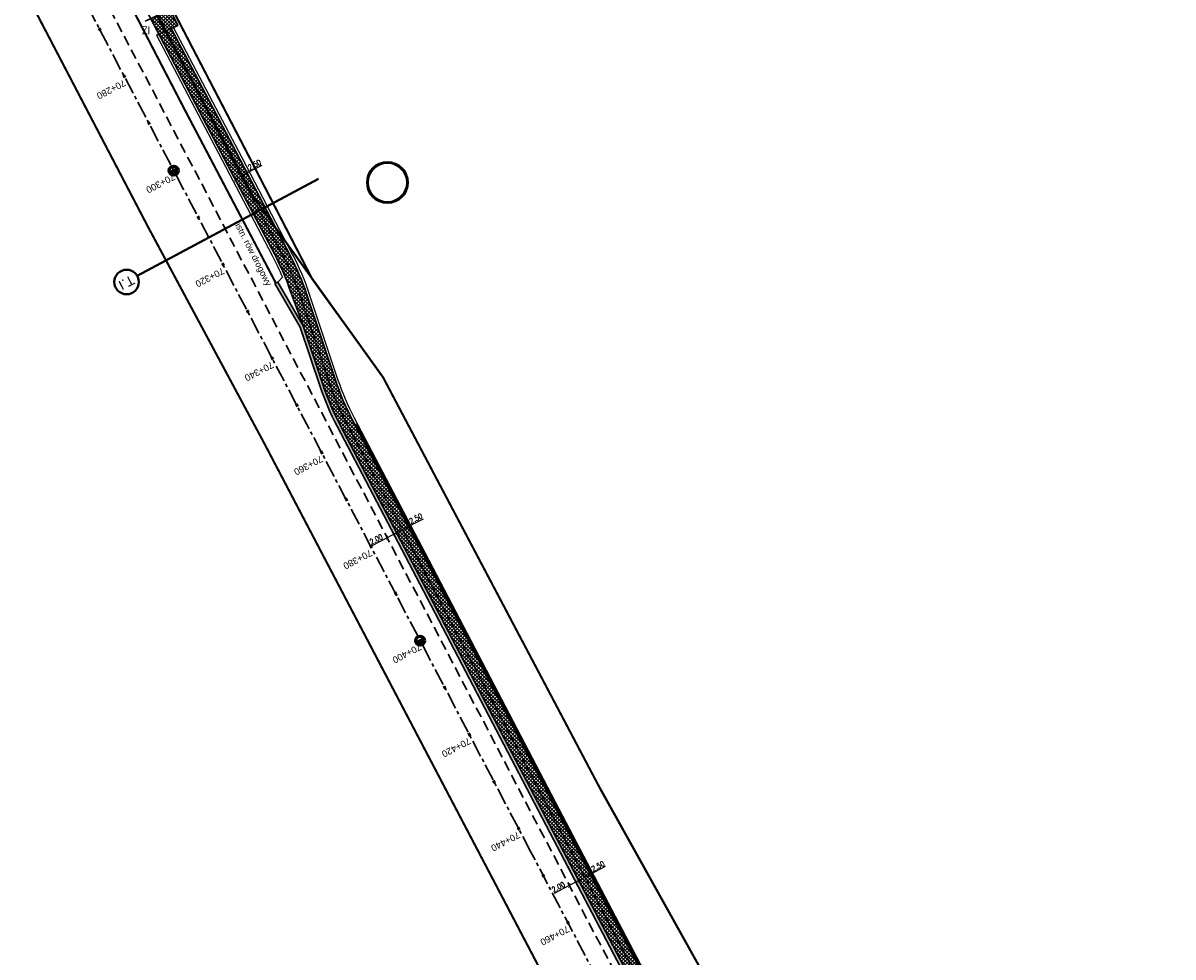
# Model space of a CAD drawing. Extents: x 7529638 to 7533737, y 5721204 to 5727900.
# Tile 7 of 24: x 7531458 to 7531675, y 5724270 to 5724446. Entities that reach past the tile are written whole.
import ezdxf
from ezdxf.enums import TextEntityAlignment as Align

# ---------------------------------------------------------------- set-up
doc = ezdxf.new("R2010")
doc.units = 0
doc.header["$PDMODE"] = 1
doc.header["$PDSIZE"] = 0.3
for name, pattern in [('817-dzialki-09-05-04$0$HIDDEN', [0.375, 0.25, -0.125]), ('ACAD_ISO05W100', [33, 24, -3, 0, -3, 0, -3]), ('CENTER', [50.8, 31.75, -6.35, 6.35, -6.35]), ('HIDDEN', [9.525, 6.35, -3.175])]:
    doc.linetypes.add(name, pattern=pattern)
for name, color, linetype in [('C-DROGI-SYTUACJA-ETYKIETY', 7, 'Continuous'), ('D-hatch-zjazdy-BA', 244, 'Continuous'), ('D-pobocza', 60, 'Continuous'), ('D-rowy', 160, 'Continuous'), ('D-wymiary', 1, 'Continuous')]:
    doc.layers.add(name, color=color, linetype=linetype)
for name, color, linetype, lineweight, true_color in [('D-bariery', 7, 'FENCELINE2', 30, 0xff0f0f), ('D-hatch-ciag-pieszo-rowerowy', 7, 'Continuous', 13, 0xff9f80), ('D-LR-etap-III', 7, '817-dzialki-09-05-04$0$HIDDEN', 50, 0x00008f), ('D-podzialy-dzialek', 7, 'Continuous', 50, 0xff3333), ('D-typowe', 7, 'Continuous', 40, 0x0061c2), ('D-ścieki', 7, 'Continuous', 30, 0x0544ff)]:
    doc.layers.add(name, color=color, linetype=linetype, lineweight=lineweight, true_color=true_color)
for name, color, linetype, lineweight in [('D-krawędzie', 3, 'Continuous', 30), ('D-obrzeża', 2, 'Continuous', 30), ('D-opisy', 2, 'Continuous', 30), ('D-oś', 10, 'CENTER', 30), ('D-pas-drogowy', 7, 'ACAD_ISO05W100', 50), ('D-zjazdy', 202, 'Continuous', 30), ('D-zjazdy-opis', 202, 'Continuous', 30)]:
    doc.layers.add(name, color=color, linetype=linetype, lineweight=lineweight)
doc.styles.add('2mm08', font='arial.ttf', dxfattribs={"width": 0.8})
doc.styles.add('DIMTEXT', font='simplex.shx', dxfattribs={"width": 0.7})
doc.styles.get("Standard").update_dxf_attribs({"font": 'arial.ttf'})
doc.linetypes.add('FENCELINE2', pattern='A,6.35,-2.54,[132,ltypeshp.shx,S=2.54,R=0,X=-2.54,Y=0],-2.54,25.4', length=36.83)
doc.dimstyles.new('500', dxfattribs={"dimtxt": 1, "dimasz": 0.7, "dimexe": 0.2, "dimexo": 0.5, "dimgap": 0.2, "dimtad": 1, "dimrnd": 0.005, "dimzin": 0, "dimdsep": 46, "dimtxsty": 'DIMTEXT', "dimblk": 'ARCHTICK', "dimcen": 0, "dimclrd": 256, "dimclre": 256, "dimclrt": 2, "dimadec": 5, "dimazin": 0, "dimtfac": 1, "dimtofl": 0, "dimtmove": 0, "dimatfit": 3, "dimfxl": 1, "dimtolj": 1, "dimtzin": 0, "dimlwd": -1, "dimlwe": -1, "dimarcsym": 0})
pattern_1 = [(45, (0.88535, 0.46493), (-0.33675960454, 0.33675960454), []), (135, (0.88535, 0.46493), (-0.33675960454, -0.33675960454), [])]
pattern_2 = [(45, (0, 0), (-0.33675960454, 0.33675960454), []), (135, (0, 0), (-0.33675960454, -0.33675960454), [])]

# ---------------------------------------------------------------- blocks, each defined once
blk = doc.blocks.new('kilometraz')
at = {"linetype": 'ByBlock', "lineweight": -2}
blk.add_hatch(color=0, dxfattribs=at).paths.add_polyline_path([(0, -0.375, 0.414214), (0.375, 0, 0.414214), (0, 0.375)])
at = {"color": 0, "linetype": 'ByBlock', "lineweight": -2}
blk.add_line((0, 0.375), (0, -0.375), dxfattribs=at)
blk.add_circle((0, 0), 0.375, dxfattribs=at)
blk = doc.blocks.new('AeccTickLine')
at = {"color": 0, "linetype": 'ByBlock', "lineweight": -2}
blk.add_line((0, 1), (0, -1), dxfattribs=at)
blk = doc.blocks.new('_ArchTick')
at = {"color": 0, "linetype": 'ByBlock', "const_width": 0.15}
blk.add_lwpolyline([(-0.5, -0.5), (0.5, 0.5)], dxfattribs=at)
blk = doc.blocks.new('*D83')
at = {"layer": 'D-wymiary', "transparency": 16777216}
for p, q in [((7531565.4, 5724285.75), (7531568.26, 5724287.27)), ((7531562.96, 5724285.03), (7531563.1, 5724284.76)), ((7531563.19, 5724284.59), (7531565.4, 5724285.75)), ((7531565.17, 5724286.2), (7531565.31, 5724285.93))]:
    blk.add_line(p, q, dxfattribs=at)
at = {"layer": 'Defpoints', "color": 0, "transparency": 16777216}
for p in [(7531565.4, 5724285.75), (7531565.4, 5724285.75), (7531563.19, 5724284.59)]:
    blk.add_point(p, dxfattribs=at)
at = {"layer": 'D-wymiary', "transparency": 16777216, "xscale": 0.6999999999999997, "yscale": 0.6999999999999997, "zscale": 0.6999999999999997}
for p, rotation in [((7531563.19, 5724284.59), 207.8571782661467), ((7531565.4, 5724285.75), 27.85717826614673)]:
    blk.add_blockref('_ArchTick', p, dxfattribs=dict(at, rotation=rotation))
at = {"layer": 'D-wymiary', "color": 2, "transparency": 16777216, "insert": (7531566.81, 5724287.29), "char_height": 1, "attachment_point": 5, "rotation": 27.8572, "style": 'DIMTEXT'}
blk.add_mtext('\\A1;2.50', dxfattribs=at)
blk = doc.blocks.new('*D93')
at = {"layer": 'D-wymiary', "transparency": 16777216}
for p, q in [((7531562.96, 5724285.03), (7531563.1, 5724284.76)), ((7531561.42, 5724283.66), (7531558.56, 5724282.16)), ((7531561.19, 5724284.1), (7531561.33, 5724283.84)), ((7531563.19, 5724284.59), (7531561.42, 5724283.66))]:
    blk.add_line(p, q, dxfattribs=at)
at = {"layer": 'Defpoints', "color": 0, "transparency": 16777216}
for p in [(7531561.42, 5724283.66), (7531561.42, 5724283.66), (7531563.19, 5724284.59)]:
    blk.add_point(p, dxfattribs=at)
at = {"layer": 'D-wymiary', "transparency": 16777216, "xscale": 0.6999999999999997, "yscale": 0.6999999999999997, "zscale": 0.6999999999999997}
for p, rotation in [((7531563.19, 5724284.59), 27.66610807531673), ((7531561.42, 5724283.66), 207.6661080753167)]:
    blk.add_blockref('_ArchTick', p, dxfattribs=dict(at, rotation=rotation))
at = {"layer": 'D-wymiary', "color": 2, "transparency": 16777216, "insert": (7531559.35, 5724283.37), "char_height": 1, "attachment_point": 5, "rotation": 27.6661, "style": 'DIMTEXT'}
blk.add_mtext('\\A1;2.00', dxfattribs=at)
blk = doc.blocks.new('*D94')
at = {"layer": 'D-wymiary', "transparency": 16777216}
for p, q in [((7531528.87, 5724350.09), (7531527.1, 5724349.16)), ((7531527.1, 5724349.16), (7531524.23, 5724347.66)), ((7531526.87, 5724349.61), (7531527.01, 5724349.34)), ((7531529.1, 5724349.65), (7531528.96, 5724349.92))]:
    blk.add_line(p, q, dxfattribs=at)
at = {"layer": 'Defpoints', "color": 0, "transparency": 16777216}
for p in [(7531528.87, 5724350.09), (7531527.1, 5724349.16), (7531527.1, 5724349.16)]:
    blk.add_point(p, dxfattribs=at)
at = {"layer": 'D-wymiary', "transparency": 16777216, "xscale": 0.6999999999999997, "yscale": 0.6999999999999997, "zscale": 0.6999999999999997}
for p, rotation in [((7531528.87, 5724350.09), 27.6662556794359), ((7531527.1, 5724349.16), 207.6662556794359)]:
    blk.add_blockref('_ArchTick', p, dxfattribs=dict(at, rotation=rotation))
at = {"layer": 'D-wymiary', "color": 2, "transparency": 16777216, "insert": (7531525.03, 5724348.87), "char_height": 1, "attachment_point": 5, "rotation": 27.6663, "style": 'DIMTEXT'}
blk.add_mtext('\\A1;2.00', dxfattribs=at)
blk = doc.blocks.new('*D105')
at = {"layer": 'D-wymiary', "linetype": 'ByBlock', "transparency": 16777216}
for p, q in [((7531531.08, 5724351.25), (7531533.95, 5724352.75)), ((7531528.64, 5724350.54), (7531528.78, 5724350.27)), ((7531528.87, 5724350.09), (7531531.08, 5724351.25)), ((7531530.85, 5724351.7), (7531530.99, 5724351.43))]:
    blk.add_line(p, q, dxfattribs=at)
at = {"layer": 'Defpoints', "color": 0, "linetype": 'ByBlock', "transparency": 16777216}
for p in [(7531528.87, 5724350.09), (7531531.08, 5724351.25), (7531531.08, 5724351.25)]:
    blk.add_point(p, dxfattribs=at)
at = {"layer": 'D-wymiary', "linetype": 'ByBlock', "transparency": 16777216, "xscale": 0.6999999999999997, "yscale": 0.6999999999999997, "zscale": 0.6999999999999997}
for p, rotation in [((7531528.87, 5724350.09), 207.6662557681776), ((7531531.08, 5724351.25), 27.66625576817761)]:
    blk.add_blockref('_ArchTick', p, dxfattribs=dict(at, rotation=rotation))
at = {"layer": 'D-wymiary', "color": 2, "linetype": 'ByBlock', "transparency": 16777216, "insert": (7531532.5, 5724352.79), "char_height": 1, "attachment_point": 5, "rotation": 27.6663, "style": 'DIMTEXT'}
blk.add_mtext('\\A1;2.50', dxfattribs=at)
blk = doc.blocks.new('*D106')
at = {"layer": 'D-wymiary', "linetype": 'ByBlock', "transparency": 16777216}
for p, q in [((7531500.67, 5724417.88), (7531503.54, 5724419.38)), ((7531498.46, 5724416.71), (7531500.67, 5724417.88)), ((7531500.9, 5724417.43), (7531500.77, 5724417.7)), ((7531498.69, 5724416.27), (7531498.55, 5724416.54))]:
    blk.add_line(p, q, dxfattribs=at)
at = {"layer": 'Defpoints', "color": 0, "linetype": 'ByBlock', "transparency": 16777216}
for p in [(7531500.67, 5724417.88), (7531500.67, 5724417.88), (7531498.46, 5724416.71)]:
    blk.add_point(p, dxfattribs=at)
at = {"layer": 'D-wymiary', "linetype": 'ByBlock', "transparency": 16777216, "xscale": 0.6999999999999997, "yscale": 0.6999999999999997, "zscale": 0.6999999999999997}
for p, rotation in [((7531498.46, 5724416.71), 207.6662566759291), ((7531500.67, 5724417.88), 27.66625667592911)]:
    blk.add_blockref('_ArchTick', p, dxfattribs=dict(at, rotation=rotation))
at = {"layer": 'D-wymiary', "color": 2, "linetype": 'ByBlock', "transparency": 16777216, "insert": (7531502.09, 5724419.41), "char_height": 1, "attachment_point": 5, "rotation": 27.6663, "style": 'DIMTEXT'}
blk.add_mtext('\\A1;2.50', dxfattribs=at)

msp = doc.modelspace()

# ---------------------------------------------------------------- hatches: boundary and pattern name
at = {"layer": 'D-hatch-ciag-pieszo-rowerowy'}
h = msp.add_hatch(dxfattribs=at)
h.set_pattern_fill('ANSI37', color=256, scale=0.15, style=0)
h.set_pattern_definition(pattern_1)
h.paths.add_polyline_path([(7531506.465, 5724401.443), (7531508.712, 5724402.541), (7531499.308, 5724420.478), (7531486.379, 5724445.112), (7531484.103, 5724444.068), (7531497.095, 5724419.316)])
h = msp.add_hatch(dxfattribs=at)
h.set_pattern_fill('ANSI37', color=256, scale=0.15, style=0)
h.set_pattern_definition(pattern_2)
h.paths.add_polyline_path([(7531507.672, 5724401.833), (7531507.602, 5724401.967), (7531506.465, 5724401.411, -0.0269928), (7531508.586, 5724396.451), (7531511.248, 5724389.164), (7531511.283, 5724389.104), (7531511.984, 5724387.008), (7531513.2, 5724387.313), (7531510.812, 5724394.46, 0.0401385)])
h.paths.add_polyline_path([(7531508.825, 5724402.325), (7531508.725, 5724402.516), (7531507.602, 5724401.967), (7531507.672, 5724401.833, -0.0401385), (7531510.812, 5724394.46), (7531513.2, 5724387.313), (7531514.416, 5724387.618), (7531511.966, 5724394.951, 0.0401385)])
h = msp.add_hatch(dxfattribs=at)
h.set_pattern_fill('ANSI37', color=256, scale=0.15, style=0)
h.set_pattern_definition(pattern_2)
edge = h.paths.add_edge_path()
edge.add_line((7531514.416, 5724387.618), (7531511.984, 5724387.008))
edge.add_line((7531511.984, 5724387.008), (7531515.043, 5724377.85))
edge.add_arc((7531562.467, 5724393.692), 50, 198.47212, 207.66626)
edge.add_line((7531518.183, 5724370.476), (7531533.762, 5724340.761))
edge.add_line((7531533.762, 5724340.761), (7531558.998, 5724292.587))
edge.add_line((7531558.998, 5724292.587), (7531560.262, 5724290.176))
edge.add_line((7531560.262, 5724290.176), (7531563.059, 5724290.221))
edge.add_line((7531563.059, 5724290.221), (7531559.089, 5724297.795))
edge.add_line((7531559.089, 5724297.795), (7531533.853, 5724345.969))
edge.add_line((7531533.853, 5724345.969), (7531520.494, 5724371.45))
edge.add_arc((7531564.777, 5724394.666), 50, 198.47212, 207.66626, ccw=False)
edge.add_line((7531517.353, 5724378.824), (7531514.416, 5724387.618))
h = msp.add_hatch(dxfattribs=at)
h.set_pattern_fill('ANSI37', color=256, scale=0.15, style=0)
h.set_pattern_definition(pattern_2)
h.paths.add_polyline_path([(7531571.713, 5724273.715), (7531563.059, 5724290.221), (7531560.262, 5724290.176), (7531571.623, 5724268.506), (7531593.147, 5724227.477), (7531605.631, 5724203.722, 0.0424273), (7531608.368, 5724199.44), (7531612.465, 5724194.09, -0.0425462), (7531615.208, 5724189.795), (7531616.101, 5724188.095), (7531619.201, 5724189.721), (7531618.791, 5724190.502, 0.0425462), (7531616.047, 5724194.797), (7531608.229, 5724205.007, -0.0424273), (7531605.721, 5724208.932), (7531593.236, 5724232.687)])
at = {"layer": 'D-hatch-zjazdy-BA'}
h = msp.add_hatch(dxfattribs=at)
h.set_pattern_fill('ANSI37', color=256, scale=0.15, style=0)
h.set_pattern_definition(pattern_1)
h.paths.add_polyline_path([(7531484.103, 5724444.068), (7531487.632, 5724445.721), (7531486.23, 5724448.603), (7531482.589, 5724446.952)])
at = {"layer": 'D-ścieki', "linetype": 'ByBlock', "true_color": 0x00cccc}
h = msp.add_hatch(color=132, dxfattribs=at)
edge = h.paths.add_edge_path()
edge.add_line((7531615.945, 5724188.392), (7531615.413, 5724188.113))
edge.add_line((7531615.413, 5724188.113), (7531614.677, 5724189.516))
edge.add_arc((7531588.646, 5724175.851), 29.4, 27.6974, 37.44239)
edge.add_line((7531611.988, 5724193.725), (7531607.892, 5724199.075))
edge.add_arc((7531632.187, 5724217.679), 30.6, 207.7246, 217.44239, ccw=False)
edge.add_line((7531605.1, 5724203.443), (7531592.615, 5724227.198))
edge.add_line((7531592.615, 5724227.198), (7531571.091, 5724268.227))
edge.add_line((7531571.091, 5724268.227), (7531558.467, 5724292.309))
edge.add_line((7531558.467, 5724292.309), (7531533.23, 5724340.483))
edge.add_line((7531533.23, 5724340.483), (7531517.652, 5724370.198))
edge.add_arc((7531562.467, 5724393.692), 50.6, 198.47212, 207.66626, ccw=False)
edge.add_line((7531514.474, 5724377.66), (7531510.734, 5724388.855))
edge.add_line((7531510.734, 5724388.855), (7531505.952, 5724397.035))
edge.add_line((7531505.952, 5724397.035), (7531506.47, 5724397.337))
edge.add_line((7531506.47, 5724397.337), (7531511.283, 5724389.104))
edge.add_line((7531511.283, 5724389.104), (7531515.043, 5724377.85))
edge.add_arc((7531562.467, 5724393.692), 50, 198.47212, 207.66626)
edge.add_line((7531518.183, 5724370.476), (7531533.762, 5724340.761))
edge.add_line((7531533.762, 5724340.761), (7531558.998, 5724292.587))
edge.add_line((7531558.998, 5724292.587), (7531571.623, 5724268.506))
edge.add_line((7531571.623, 5724268.506), (7531593.147, 5724227.477))
edge.add_line((7531593.147, 5724227.477), (7531605.631, 5724203.722))
edge.add_arc((7531632.187, 5724217.679), 30, 207.7246, 217.44239)
edge.add_line((7531608.368, 5724199.44), (7531612.465, 5724194.09))
edge.add_arc((7531588.646, 5724175.851), 30, 27.6974, 37.44239, ccw=False)
edge.add_line((7531615.208, 5724189.795), (7531615.945, 5724188.392))

# ---------------------------------------------------------------- linework, layer by layer
at = {"layer": 'D-bariery', "ltscale": 0.05, "flags": 128}
msp.add_lwpolyline([(7531734.881, 5723966.869), (7531732.106, 5723972.149), (7531725.2, 5723985.295), (7531715.025, 5724004.662), (7531709.56, 5724015.066), (7531701.256, 5724030.849), (7531692.554, 5724047.347), (7531688.887, 5724054.205), (7531683.398, 5724064.039), (7531670.678, 5724086.839), (7531650.127, 5724125.022, -0.0448988), (7531648.207, 5724129.513), (7531644.33, 5724141.441, 0.0041232), (7531642.358, 5724146.664), (7531634.724, 5724160.674), (7531619.643, 5724189.954, 0.0119394), (7531616.246, 5724194.949), (7531608.428, 5724205.159, -0.0424273), (7531605.942, 5724209.049), (7531593.457, 5724232.804), (7531571.935, 5724273.831), (7531559.31, 5724297.911), (7531534.074, 5724346.085), (7531521.203, 5724370.635)], format="xyb", dxfattribs=at)
at = {"layer": 'D-krawędzie', "linetype": 'HIDDEN', "ltscale": 0.3, "flags": 128}
msp.add_lwpolyline([(7530572.01, 5726166.06), (7530620.381, 5726072.761), (7530641.555, 5726032.008), (7530660.961, 5725995.07), (7530689.128, 5725941.54), (7530707.336, 5725907.032), (7530725.256, 5725873.093), (7530743.97, 5725837.654), (7530770.527, 5725787.119), (7530787.864, 5725754.267), (7530809.898, 5725712.542), (7530824.739, 5725684.389), (7530840.856, 5725653.693), (7530860.675, 5725616.154), (7530865.283, 5725607.394), (7530878.05, 5725583.08), (7530918.172, 5725507.178), (7530950.163, 5725446.305), (7530993.419, 5725364.265), (7531022.766, 5725308.719), (7531053.81, 5725249.872), (7531081.166, 5725197.875), (7531103.902, 5725154.541), (7531128.123, 5725108.448), (7531149.3, 5725068.25), (7531167.38, 5725033.767), (7531197.165, 5724976.988), (7531228.151, 5724918.034), (7531253.153, 5724870.491), (7531286.796, 5724806.654), (7531306.74, 5724768.665), (7531335.094, 5724714.652), (7531357.319, 5724672.439), (7531373.645, 5724641.454), (7531392.162, 5724605.999), (7531418.48, 5724555.853), (7531439.727, 5724515.582), (7531468.399, 5724461.077), (7531491.782, 5724416.528), (7531531.99, 5724339.833), (7531557.227, 5724291.659), (7531569.852, 5724267.577), (7531591.376, 5724226.548), (7531610.004, 5724191.103), (7531616.883, 5724177.999), (7531629.985, 5724153.025), (7531641.007, 5724132.022), (7531664.906, 5724087.617), (7531677.644, 5724064.786), (7531683.112, 5724054.988), (7531686.753, 5724048.18), (7531695.448, 5724031.697), (7531703.749, 5724015.917), (7531709.214, 5724005.514), (7531719.389, 5723986.147), (7531726.295, 5723973), (7531732.741, 5723960.736), (7531735.13, 5723956.19)], dxfattribs=at)
at = {"layer": 'D-LR-etap-III', "ltscale": 10, "flags": 128}
msp.add_lwpolyline([(7531750.474, 5723895.103, 0.4, 0.4, 0), (7531750.505, 5723895.13, 0.4, 0.4, 0), (7531682.71, 5724022.92, 0.4, 0.4, 0), (7531619.177, 5724147.204, 0.4, 0.4, 0), (7531592.309, 5724198.489, 0.4, 0.4, 0), (7531553.264, 5724272.919, 0.4, 0.4, 0), (7531504.02, 5724366.79, 0.4, 0.4, 0), (7531482.09, 5724407.62, 0.4, 0.4, 0), (7531412.35, 5724541.183, 0.4, 0.4, 0), (7531388.464, 5724586.93, 0.4, 0.4, 0), (7531345.12, 5724669.94, 0.4, 0.4, 0), (7531127.66, 5725081.67, 0.4, 0.4, 0), (7531059.253, 5725211.041, 0.4, 0.4, 0), (7531008.007, 5725307.954, 0.4, 0.4, 0), (7530964.182, 5725390.836, 0.4, 0.4, 0), (7530914.557, 5725484.684, 0.4, 0.4, 0), (7530865.243, 5725577.494, 0.4, 0.4, 0), (7530840.085, 5725624.059, 0.4, 0.4, 0), (7530802.56, 5725694.925, 0.4, 0.4, 0), (7530755.54, 5725787.51, 0.4, 0.4, 0), (7530708.718, 5725876.303, 0.4, 0.4, 0), (7530695.12, 5725902.09, 0.4, 0.4, 0), (7530642.914, 5726001.078, 0.4, 0.4, 0), (7530634.935, 5726016.147, 0.4, 0.4, 0), (7530610.82, 5726061.93, 0.4, 0.4, 0), (7530610.82, 5726061.93, 0.4, 0.4, 0), (7530607.21, 5726063.51, 0.4, 0.4, 0), (7530597.42, 5726080.68, 0.4, 0.4, 0), (7530591.16, 5726088.44, 0.4, 0.4, 0), (7530581.28, 5726107.21, 0.4, 0.4, 0), (7530571.29, 5726130.56, 0.4, 0.4, 0), (7530549.555, 5726171.527, 0.4, 0.4, 0), (7530531.014, 5726206.474, 0.4, 0.4, 0), (7530516.461, 5726236.017, 0.4, 0.4, 0), (7530500.799, 5726266.141, 0.4, 0.4, 0), (7530491.35, 5726283.94, 0.4, 0.4, 0), (7530482.4, 5726303.41, 0.4, 0.4, 0), (7530482.4, 5726303.41, 0.4, 0.4, 0), (7530450.41, 5726357.28, 0.4, 0.4, 0), (7530397.759, 5726458.5, 0.4, 0.4, 0), (7530334.708, 5726583.665, 0.4, 0.4, 0), (7530303.939, 5726645.168, 0.4, 0.4, 0), (7530300.51, 5726651.778, 0.4, 0.4, 0), (7530289.214, 5726671.967, 0.4, 0.4, 0), (7530281.54, 5726685.57, 0.4, 0.4, 0), (7530261.371, 5726724.163, 0.4, 0.4, 0), (7530254.03, 5726738.21, 0.4, 0.4, 0), (7530197.22, 5726845.06, 0.4, 0.4, 0), (7530194.71, 5726849.15, 0.4, 0.4, 0), (7530195.92, 5726850.75, 0.4, 0.4, 0), (7530170.547, 5726892.961, 0.4, 0.4, 0), (7530143.175, 5726945.066, 0.4, 0.4, 0), (7530105.06, 5727018.32, 0.4, 0.4, 0), (7530100.06, 5727027.16, 0.4, 0.4, 0), (7530062.319, 5727099.625, 0.4, 0.4, 0), (7530015.379, 5727189.42, 0.4, 0.4, 0), (7529983.208, 5727250.207, 0.4, 0.4, 0), (7529953.284, 5727306.747, 0.4, 0.4, 0), (7529900.671, 5727406.159, 0.4, 0.4, 0), (7529890.63, 5727425.131, 0.4, 0.4, 0), (7529875.155, 5727454.426, 0.4, 0.4, 0), (7529857.56, 5727487.787, 0.4, 0.4, 0), (7529835.194, 5727530.193, 0.4, 0.4, 0), (7529811.741, 5727574.662, 0.4, 0.4, 0), (7529792.102, 5727611.923, 0.4, 0.4, 0), (7529768.066, 5727657.47, 0.4, 0.4, 0), (7529755.211, 5727682.131, 0.4, 0.4, 0), (7529753.31, 5727681.13, 0.4, 0.4, 0), (7529739.21, 5727707.77, 0.4, 0.4, 0), (7529735.395, 5727711.252, 0.4, 0.4, 0), (7529725.42, 5727730.2, 0.4, 0.4, 0), (7529723.55, 5727729.88, 0.4, 0.4, 0), (7529697.302, 5727779.642, 0.4, 0.4, 0), (7529719.413, 5727790.898, 0.4, 0.4, 0), (7529736.46, 5727758.74, 0.4, 0.4, 0.0460321), (7529740.444, 5727753.465, 0.4, 0.4, 0), (7529741.648, 5727752.231, 0.4, 0.4, -0.0717852), (7529745.223, 5727747.325, 0.4, 0.4, 0), (7529749.949, 5727738.389, 0.4, 0.4, 0), (7529777.124, 5727686.992, 0.4, 0.4, 0), (7529796.062, 5727651.09, 0.4, 0.4, 0), (7529814.579, 5727616.605, 0.4, 0.4, 0), (7529839.955, 5727570.082, 0.4, 0.4, 0), (7529859.864, 5727533.021, 0.4, 0.4, 0), (7529880.997, 5727493.182, 0.4, 0.4, 0), (7529904.798, 5727448.507, 0.4, 0.4, 0), (7529920.757, 5727418.287, 0.4, 0.4, 0), (7529946.499, 5727367.895, 0.4, 0.4, 0), (7529971.896, 5727319.981, 0.4, 0.4, 0), (7529988.437, 5727288.487, 0.4, 0.4, 0), (7529996.992, 5727272.627, 0.4, 0.4, 0), (7530017.129, 5727234.286, 0.4, 0.4, 0), (7530032.82, 5727204.742, 0.4, 0.4, 0), (7530051.161, 5727170.054, 0.4, 0.4, 0), (7530068.798, 5727136.771, 0.4, 0.4, 0), (7530090.027, 5727095.971, 0.4, 0.4, 0), (7530107.701, 5727063.401, 0.4, 0.4, 0), (7530136.275, 5727011.384, 0.4, 0.4, 0), (7530162.713, 5726962.886, 0.4, 0.4, 0), (7530186.28, 5726918.985, 0.4, 0.4, 0), (7530207.082, 5726878.943, 0.4, 0.4, 0), (7530230.626, 5726834.519, 0.4, 0.4, 0), (7530260.222, 5726778.245, 0.4, 0.4, 0), (7530265.608, 5726773.238, 0.4, 0.4, 0), (7530276.571, 5726763.69, 0.4, 0.4, 0), (7530289.767, 5726738.01, 0.4, 0.4, 0), (7530291.165, 5726721.546, 0.4, 0.4, 0), (7530295.342, 5726713.088, 0.4, 0.4, 0), (7530301.678, 5726700.637, 0.4, 0.4, 0), (7530324.365, 5726656.792, 0.4, 0.4, 0), (7530342.136, 5726623.047, 0.4, 0.4, 0), (7530359.054, 5726590.648, 0.4, 0.4, 0), (7530382.017, 5726547.444, 0.4, 0.4, 0), (7530405.164, 5726503.164, 0.4, 0.4, 0), (7530426.654, 5726462.186, 0.4, 0.4, 0), (7530447.035, 5726423.303, 0.4, 0.4, 0), (7530470, 5726379.319, 0.4, 0.4, 0), (7530489.471, 5726342.493, 0.4, 0.4, 0), (7530508.631, 5726306.285, 0.4, 0.4, 0), (7530529.209, 5726266.894, 0.4, 0.4, 0), (7530544.133, 5726237.806, 0.4, 0.4, 0), (7530554.936, 5726217.866, 0.4, 0.4, 0.0204379), (7530556.557, 5726215.146, 0.4, 0.4, 0), (7530564.205, 5726203.429, 0.4, 0.4, -0.0241664), (7530566.219, 5726199.99, 0.4, 0.4, 0), (7530569.433, 5726193.841, 0.4, 0.4, -0.0214946), (7530571.303, 5726189.853, 0.4, 0.4, 0), (7530574.17, 5726182.99, 0.4, 0.4, 0.0225353), (7530576.043, 5726179.017, 0.4, 0.4, 0), (7530580.578, 5726170.428, 0.4, 0.4, 0), (7530583.3, 5726167.41, 0.4, 0.4, 0), (7530588.019, 5726160.183, 0.4, 0.4, 0), (7530598.618, 5726155.264, 0.4, 0.4, 0), (7530608.258, 5726140.497, 0.4, 0.4, 0), (7530603.27, 5726136.83, 0.4, 0.4, 0), (7530606.53, 5726131.84, 0.4, 0.4, 0), (7530603.992, 5726123.395, 0.4, 0.4, 0), (7530604.725, 5726122.208, 0.4, 0.4, -0.0171909), (7530608.179, 5726116.165, 0.4, 0.4, 0), (7530628.536, 5726077.513, 0.4, 0.4, 0), (7530650.61, 5726035.728, 0.4, 0.4, 0), (7530669.66, 5725998.908, 0.4, 0.4, 0), (7530697.662, 5725945.732, 0.4, 0.4, 0), (7530716.009, 5725911.041, 0.4, 0.4, 0), (7530734.249, 5725876.731, 0.4, 0.4, 0), (7530752.493, 5725841.77, 0.4, 0.4, 0), (7530779.501, 5725790.396, 0.4, 0.4, 0), (7530796.713, 5725757.721, 0.4, 0.4, 0), (7530818.11, 5725716.812, 0.4, 0.4, 0), (7530832.483, 5725688.463, 0.4, 0.4, 0), (7530848.599, 5725657.77, 0.4, 0.4, 0), (7530868.416, 5725620.234, 0.4, 0.4, 0), (7530873.03, 5725611.462, 0.4, 0.4, 0), (7530879.813, 5725598.545, 0.4, 0.4, 0.1336076), (7530886.517, 5725591.336, 0.4, 0.4, 0), (7530889.092, 5725589.736, 0.4, 0.4, -0.0197443), (7530902.424, 5725580.208, 0.4, 0.4, 0), (7530905.83, 5725573.47, 0.4, 0.4, -0.019389), (7530909.092, 5725555.549, 0.4, 0.4, 0), (7530909.405, 5725546.422, 0.4, 0.4, 0), (7530926.738, 5725511.613, 0.4, 0.4, 0), (7530959.045, 5725450.186, 0.4, 0.4, 0), (7531002.124, 5725368.289, 0.4, 0.4, 0), (7531031.647, 5725313.275, 0.4, 0.4, 0), (7531063.399, 5725254.295, 0.4, 0.4, 0), (7531090.471, 5725202.703, 0.4, 0.4, 0), (7531113.223, 5725158.577, 0.4, 0.4, 0), (7531150.831, 5725086.712, 0.4, 0.4, 0), (7531159.28, 5725076.787, 0.4, 0.4, 0), (7531166.31, 5725074.58, 0.4, 0.4, 0), (7531172.29, 5725062.58, 0.4, 0.4, 0), (7531170.59, 5725055.606, 0.4, 0.4, 0), (7531174.952, 5725040.351, 0.4, 0.4, 0), (7531205.998, 5724981.579, 0.4, 0.4, 0), (7531237.222, 5724922.816, 0.4, 0.4, 0), (7531262.39, 5724875.283, 0.4, 0.4, 0), (7531296.078, 5724811.596, 0.4, 0.4, 0), (7531315.935, 5724773.526, 0.4, 0.4, 0), (7531345.276, 5724720.081, 0.4, 0.4, 0), (7531366.586, 5724677.208, 0.4, 0.4, 0), (7531382.715, 5724645.976, 0.4, 0.4, 0), (7531401.299, 5724610.875, 0.4, 0.4, 0), (7531427.288, 5724560.489, 0.4, 0.4, 0), (7531449.111, 5724520.398, 0.4, 0.4, 0), (7531477.65, 5724466.021, 0.4, 0.4, 0), (7531500.996, 5724421.113, 0.4, 0.4, 0), (7531512.961, 5724397.937, 0.4, 0.4, 0.002391), (7531518.819, 5724389.827, 0.4, 0.4, 0), (7531526.32, 5724379.39, 0.4, 0.4, 0), (7531539.05, 5724355.274, 0.4, 0.4, 0), (7531567.497, 5724301.386, 0.4, 0.4, 0), (7531601.021, 5724241.29, 0.4, 0.4, 0), (7531634.984, 5724179.164, 0.4, 0.4, 0), (7531649, 5724153.82, 0.4, 0.4, 0), (7531666.786, 5724113.659, 0.4, 0.4, 0), (7531674.55, 5724094.21, 0.4, 0.4, 0), (7531682.84, 5724077.713, 0.4, 0.4, 0), (7531692.69, 5724058.11, 0.4, 0.4, 0), (7531692.69, 5724058.11, 0.4, 0.4, 0), (7531699.47, 5724043.17, 0.4, 0.4, 0), (7531719.792, 5724002.494, 0.4, 0.4, 0), (7531737.748, 5723966.758, 0.4, 0.4, 0), (7531754.514, 5723945.886, 0.4, 0.4, 0), (7531764.652, 5723934.667, 0.4, 0.4, 0), (7531780.08, 5723929.25, 0.4, 0.4, 0), (7531792.612, 5723906.338, 0.4, 0.4, 0), (7531792.612, 5723906.338, 0.4, 0.4, 0), (7531756.962, 5723883.055, 0.4, 0.4, 0), (7531750.46, 5723895.13, 0.4, 0.4, 0), (7531750.46, 5723895.13, 0, 0, 0)], format="xyseb", dxfattribs=at)
at = {"layer": 'D-obrzeża'}
for points in [[(7531162.547, 5725061.318), (7531165.882, 5725054.959, -0.0685737), (7531167.27, 5725051.106), (7531167.915, 5725048.068, 0.0687895), (7531170.704, 5725040.34), (7531202.515, 5724979.795), (7531233.696, 5724920.95), (7531258.824, 5724873.473), (7531292.225, 5724809.507), (7531312.052, 5724771.454), (7531340.423, 5724719.339, -0.0090201), (7531345.426, 5724709.741), (7531362.629, 5724675.233), (7531378.958, 5724644.242), (7531397.477, 5724608.783), (7531423.79, 5724558.646), (7531445.036, 5724518.378), (7531473.71, 5724463.87), (7531497.095, 5724419.316), (7531505.905, 5724402.511, -0.0331712), (7531508.586, 5724396.451), (7531511.248, 5724389.164)], [(7531670.459, 5724086.719), (7531649.907, 5724124.904, -0.0448988), (7531647.969, 5724129.436), (7531644.092, 5724141.364, 0.0422692), (7531642.126, 5724146.03), (7531634.503, 5724160.557), (7531618.791, 5724190.502), (7531618.791, 5724190.502, 0.0425462), (7531616.047, 5724194.797), (7531608.229, 5724205.007, -0.0424273), (7531605.721, 5724208.932), (7531593.236, 5724232.687), (7531571.713, 5724273.715), (7531559.089, 5724297.795), (7531533.853, 5724345.969), (7531520.494, 5724371.45, -0.0401385), (7531517.353, 5724378.824), (7531511.966, 5724394.951, 0.0401385), (7531508.825, 5724402.325), (7531499.308, 5724420.478), (7531486.379, 5724445.112)]]:
    msp.add_lwpolyline(points, format="xyb", dxfattribs=at)
at = {"layer": 'D-oś', "ltscale": 0.03}
msp.add_lwpolyline([(7531474.816, 5724464.452), (7531498.201, 5724419.897), (7531507.672, 5724401.833, -0.0401385), (7531510.812, 5724394.46), (7531516.196, 5724378.341, 0.0401385), (7531519.337, 5724370.968), (7531519.337, 5724370.968), (7531519.337, 5724370.968), (7531519.337, 5724370.968), (7531605.616, 5724206.442, 0.0426524), (7531608.366, 5724202.136), (7531614.257, 5724194.443, -0.0425924), (7531617.003, 5724190.143), (7531641.087, 5724144.244, -0.0422623), (7531643.052, 5724139.579), (7531645.974, 5724130.59, 0.0448988), (7531648.088, 5724125.646), (7531669.363, 5724086.118)], format="xyb", dxfattribs=at)
at = {"layer": 'D-oś', "ltscale": 0.1}
msp.add_lwpolyline([(7531812.381, 5723798.617), (7531655.397, 5724097.9), (7531637.916, 5724130.379), (7531626.886, 5724151.399), (7531613.784, 5724176.372), (7531606.906, 5724189.475), (7531588.276, 5724224.922), (7531566.752, 5724265.952), (7531554.126, 5724290.035), (7531528.89, 5724338.207), (7531488.683, 5724414.901), (7531465.302, 5724459.448)], dxfattribs=at)
at = {"layer": 'D-pas-drogowy', "ltscale": 0.2, "flags": 128}
msp.add_lwpolyline([(7531633.019, 5724182.834, 0.4, 0.4, 0), (7531617.559, 5724211.608, 0.4, 0.4, 0), (7531566.784, 5724302.736, 0.4, 0.4, 0), (7531538.419, 5724356.47, 0.4, 0.4, 0), (7531526.32, 5724379.39, 0.4, 0.4, 0), (7531516.102, 5724393.607, 0.4, 0.4, 0.0014851), (7531513.78, 5724396.838, 0.4, 0.4, 0), (7531501.87, 5724413.41, 0.4, 0.4, 0), (7531474.926, 5724464.508, 0.4, 0.4, 0), (7531446.2, 5724518.992, 0.4, 0.4, 0), (7531424.962, 5724559.262, 0.4, 0.4, 0), (7531398.444, 5724609.566, 0.4, 0.4, 0), (7531379.647, 5724645.216, 0.4, 0.4, 0), (7531365.23, 5724672.56, 0.4, 0.4, 0), (7531341.306, 5724717.915, 0.4, 0.4, 0), (7531312.9, 5724771.789, 0.4, 0.4, 0), (7531292.591, 5724810.307, 0.4, 0.4, 0), (7531259.392, 5724873.271, 0.4, 0.4, 0), (7531233.74, 5724921.923, 0.4, 0.4, 0), (7531203.073, 5724980.092, 0.4, 0.4, 0), (7531173.471, 5725036.225, 0.4, 0.4, 0), (7531168.27, 5725046.09, 0.4, 0.4, 0), (7531172.29, 5725062.58, 0.4, 0.4, 0), (7531166.31, 5725074.58, 0.4, 0.4, 0), (7531150.32, 5725079.6, 0.4, 0.4, 0), (7531141.5, 5725096.43, 0.4, 0.4, 0), (7531109.312, 5725157.814, 0.4, 0.4, 0), (7531086.641, 5725201.048, 0.4, 0.4, 0), (7531059.198, 5725253.384, 0.4, 0.4, 0), (7531028.207, 5725312.489, 0.4, 0.4, 0), (7530999.105, 5725367.99, 0.4, 0.4, 0), (7530956.248, 5725449.725, 0.4, 0.4, 0), (7530924.398, 5725510.464, 0.4, 0.4, 0), (7530897.51, 5725561.74, 0.4, 0.4, 0), (7530894.46, 5725566.14, 0.4, 0.4, 0), (7530892.16, 5725570.49, 0.4, 0.4, 0), (7530869.363, 5725613.307, 0.4, 0.4, 0), (7530861.694, 5725627.705, 0.4, 0.4, 0), (7530852.74, 5725644.52, 0.4, 0.4, 0), (7530831.51, 5725684.2, 0.4, 0.4, 0), (7530811.13, 5725722.52, 0.4, 0.4, 0), (7530792.348, 5725757.941, 0.4, 0.4, 0), (7530768.03, 5725803.8, 0.4, 0.4, 0), (7530748.769, 5725840.179, 0.4, 0.4, 0), (7530727.7, 5725879.97, 0.4, 0.4, 0), (7530712.098, 5725909.545, 0.4, 0.4, 0), (7530693.644, 5725944.645, 0.4, 0.4, 0), (7530665.702, 5725997.539, 0.4, 0.4, 0), (7530641.76, 5726042.88, 0.4, 0.4, 0), (7530616.5, 5726091.48, 0.4, 0.4, 0), (7530604.628, 5726114.32, 0.4, 0.4, -0.0077628), (7530602.5, 5726118.43, 0.4, 0.4, 0), (7530603.992, 5726123.395, 0.4, 0.4, 0), (7530606.53, 5726131.84, 0.4, 0.4, 0), (7530603.27, 5726136.83, 0.4, 0.4, 0), (7530593.776, 5726151.369, 0.4, 0.4, 0), (7530590.203, 5726156.84, 0.4, 0.4, 0), (7530583.3, 5726167.41, 0.4, 0.4, 0), (7530580.578, 5726170.428, 0.4, 0.4, 0), (7530575.85, 5726175.67, 0.4, 0.4, 0), (7530569.01, 5726186.66, 0.4, 0.4, 0), (7530562.555, 5726199.189, 0.4, 0.4, 0), (7530555.67, 5726211.39, 0.4, 0.4, 0), (7530548.29, 5726224.23, 0.4, 0.4, 0), (7530540.58, 5726237.71, 0.4, 0.4, 0), (7530532.68, 5726252.65, 0.4, 0.4, 0), (7530524.06, 5726269.35, 0.4, 0.4, 0), (7530502.82, 5726309.91, 0.4, 0.4, 0), (7530488.83, 5726336.63, 0.4, 0.4, 0), (7530466.03, 5726380.16, 0.4, 0.4, 0), (7530438.47, 5726432.77, 0.4, 0.4, 0), (7530424.53, 5726459.09, 0.4, 0.4, 0), (7530401.63, 5726502.97, 0.4, 0.4, 0), (7530383.38, 5726538.06, 0.4, 0.4, 0), (7530353.97, 5726593.52, 0.4, 0.4, 0), (7530338.47, 5726622.74, 0.4, 0.4, 0), (7530322.01, 5726653.88, 0.4, 0.4, 0), (7530297.54, 5726700.33, 0.4, 0.4, 0), (7530287.38, 5726719.6, 0.4, 0.4, 0), (7530285.95, 5726722.316, 0.4, 0.4, 0), (7530280.26, 5726733.12, 0.4, 0.4, 0), (7530266.73, 5726758.74, 0.4, 0.4, 0), (7530260.42, 5726770.47, 0.4, 0.4, 0), (7530253.25, 5726783.82, 0.4, 0.4, 0), (7530244.95, 5726799.33, 0.4, 0.4, 0), (7530239.39, 5726808.49, 0.4, 0.4, 0), (7530238.29, 5726807.9, 0.4, 0.4, 0), (7530218.11, 5726850.67, 0.4, 0.4, 0), (7530175.907, 5726928.168, 0.4, 0.4, 0), (7530096.68, 5727076.15, 0.4, 0.4, 0), (7530094.68, 5727079.89, 0.4, 0.4, 0), (7530064.597, 5727135.523, 0.4, 0.4, 0), (7530046.731, 5727168.892, 0.4, 0.4, 0), (7530025.803, 5727208.461, 0.4, 0.4, 0), (7530012.847, 5727232.979, 0.4, 0.4, 0), (7529994.15, 5727268.45, 0.4, 0.4, 0), (7529981.671, 5727291.93, 0.4, 0.4, 0), (7529949.89, 5727351.73, 0.4, 0.4, 0), (7529924.75, 5727399.03, 0.4, 0.4, 0), (7529915.516, 5727417.1, 0.4, 0.4, 0), (7529885.83, 5727475.19, 0.4, 0.4, 0), (7529862.56, 5727519.97, 0.4, 0.4, 0), (7529852.985, 5727538.191, 0.4, 0.4, 0), (7529836.513, 5727569.511, 0.4, 0.4, 0), (7529815.369, 5727609.141, 0.4, 0.4, 0), (7529792.795, 5727651.247, 0.4, 0.4, 0), (7529774.199, 5727685.858, 0.4, 0.4, 0), (7529746.966, 5727736.059, 0.4, 0.4, 0), (7529733.92, 5727757.62, 0.4, 0.4, 0), (7529717.237, 5727789.763, 0.4, 0.4, 0), (7529697.302, 5727779.642, 0.4, 0.4, 0), (7529723.55, 5727729.88, 0.4, 0.4, 0), (7529725.42, 5727730.2, 0.4, 0.4, 0), (7529735.38, 5727711.28, 0.4, 0.4, 0), (7529739.21, 5727707.77, 0.4, 0.4, 0), (7529753.31, 5727681.13, 0.4, 0.4, 0), (7529755.178, 5727682.114, 0.4, 0.4, 0), (7529792.102, 5727611.923, 0.4, 0.4, 0), (7529811.741, 5727574.662, 0.4, 0.4, 0), (7529835.194, 5727530.193, 0.4, 0.4, 0), (7529857.56, 5727487.787, 0.4, 0.4, 0), (7529875.155, 5727454.426, 0.4, 0.4, 0), (7529890.63, 5727425.131, 0.4, 0.4, 0), (7529900.671, 5727406.159, 0.4, 0.4, 0), (7529953.284, 5727306.747, 0.4, 0.4, 0), (7529983.208, 5727250.207, 0.4, 0.4, 0), (7530015.379, 5727189.42, 0.4, 0.4, 0), (7530062.319, 5727099.625, 0.4, 0.4, 0), (7530100.06, 5727027.16, 0.4, 0.4, 0), (7530105.06, 5727018.32, 0.4, 0.4, 0), (7530143.175, 5726945.066, 0.4, 0.4, 0), (7530170.547, 5726892.961, 0.4, 0.4, 0), (7530195.92, 5726850.75, 0.4, 0.4, 0), (7530194.71, 5726849.15, 0.4, 0.4, 0), (7530197.22, 5726845.06, 0.4, 0.4, 0), (7530254.03, 5726738.21, 0.4, 0.4, 0), (7530261.371, 5726724.163, 0.4, 0.4, 0), (7530281.54, 5726685.57, 0.4, 0.4, 0), (7530289.214, 5726671.967, 0.4, 0.4, 0), (7530300.51, 5726651.778, 0.4, 0.4, 0), (7530303.939, 5726645.168, 0.4, 0.4, 0), (7530334.708, 5726583.665, 0.4, 0.4, 0), (7530397.759, 5726458.5, 0.4, 0.4, 0), (7530450.41, 5726357.28, 0.4, 0.4, 0), (7530482.4, 5726303.41, 0.4, 0.4, 0), (7530483.688, 5726301.003, 0.4, 0.4, 0), (7530491.35, 5726283.94, 0.4, 0.4, 0), (7530512.67, 5726243.78, 0.4, 0.4, 0), (7530529.43, 5726209.46, 0.4, 0.4, 0), (7530571.29, 5726130.56, 0.4, 0.4, 0), (7530581.28, 5726107.21, 0.4, 0.4, 0), (7530591.16, 5726088.44, 0.4, 0.4, 0), (7530597.42, 5726080.68, 0.4, 0.4, 0), (7530607.21, 5726063.51, 0.4, 0.4, 0), (7530610.82, 5726061.93, 0.4, 0.4, 0), (7530634.935, 5726016.147, 0.4, 0.4, 0), (7530642.914, 5726001.078, 0.4, 0.4, 0), (7530695.12, 5725902.09, 0.4, 0.4, 0), (7530708.718, 5725876.303, 0.4, 0.4, 0), (7530755.54, 5725787.51, 0.4, 0.4, 0), (7530802.56, 5725694.925, 0.4, 0.4, 0), (7530840.085, 5725624.059, 0.4, 0.4, 0), (7530865.243, 5725577.494, 0.4, 0.4, 0), (7530914.557, 5725484.684, 0.4, 0.4, 0), (7530964.182, 5725390.836, 0.4, 0.4, 0), (7531008.007, 5725307.954, 0.4, 0.4, 0), (7531059.253, 5725211.041, 0.4, 0.4, 0), (7531127.66, 5725081.67, 0.4, 0.4, 0), (7531345.12, 5724669.94, 0.4, 0.4, 0), (7531388.464, 5724586.93, 0.4, 0.4, 0), (7531412.35, 5724541.183, 0.4, 0.4, 0), (7531482.09, 5724407.62, 0.4, 0.4, 0), (7531504.02, 5724366.79, 0.4, 0.4, 0), (7531519.374, 5724337.52, 0.4, 0.4, 0), (7531563.749, 5724252.932, 0.4, 0.4, 0), (7531602.175, 5724179.681, 0.4, 0.4, 0), (7531619.177, 5724147.204, 0.4, 0.4, 0), (7531625.038, 5724135.635, 0.4, 0.4, 0), (7531656.796, 5724073.316, 0.4, 0.4, 0), (7531675.12, 5724037.36, 0.4, 0.4, 0), (7531682.71, 5724022.92, 0.4, 0.4, 0), (7531705.565, 5723979.811, 0.4, 0.4, 0), (7531736.606, 5723921.262, 0.4, 0.4, 0), (7531750.46, 5723895.13, 0.4, 0.4, 0), (7531740.77, 5723886.56, 0.4, 0.4, 0), (7531732.86, 5723885, 0.4, 0.4, 0), (7531722.18, 5723887.77, 0.4, 0.4, 0), (7531729.87, 5723862.17, 0.4, 0.4, 0), (7531742.92, 5723861.93, 0.4, 0.4, 0), (7531763.71, 5723859.52, 0.4, 0.4, 0), (7531768.42, 5723854.12, 0.4, 0.4, 0), (7531787.42, 5723817.97, 0.4, 0.4, 0), (7531795.57, 5723809.82, 0.4, 0.4, 0), (7531816.347, 5723819.85, 0.4, 0.4, 0), (7531816.347, 5723819.85, 0.4, 0.4, 0), (7531805.06, 5723843.23, 0.4, 0.4, 0), (7531803.61, 5723886.23, 0.4, 0.4, 0), (7531803.61, 5723886.23, 0.4, 0.4, 0), (7531780.08, 5723929.25, 0.4, 0.4, 0), (7531758.69, 5723936.76, 0.4, 0.4, 0), (7531749.359, 5723946.412, 0.4, 0.4, 0), (7531742.71, 5723953.29, 0.4, 0.4, 0), (7531735.177, 5723967.878, 0.4, 0.4, 0), (7531722.37, 5723992.68, 0.4, 0.4, 0), (7531705.042, 5724030.886, 0.4, 0.4, 0), (7531699.47, 5724043.17, 0.4, 0.4, 0), (7531692.69, 5724058.11, 0.4, 0.4, 0), (7531679.672, 5724084.017, 0.4, 0.4, 0), (7531674.55, 5724094.21, 0.4, 0.4, 0), (7531666.633, 5724114.003, 0.4, 0.4, 0), (7531649, 5724153.82, 0.4, 0.4, 0), (7531641.49, 5724149.34, 0.4, 0.4, 0), (7531626.04, 5724179.34, 0.4, 0.4, 0), (7531633.03, 5724182.84, 0, 0, 0)], format="xyseb", dxfattribs=at)
at = {"layer": 'D-pobocza'}
for points in [[(7531619.643, 5724189.954), (7531619.234, 5724190.735, 0.0425462), (7531616.444, 5724195.101), (7531608.626, 5724205.311, -0.0424273), (7531606.163, 5724209.165), (7531593.679, 5724232.92), (7531572.156, 5724273.947), (7531559.532, 5724298.027), (7531534.295, 5724346.201), (7531520.937, 5724371.682, -0.0401385), (7531517.828, 5724378.982), (7531512.427, 5724395.148, 0.0401385), (7531509.287, 5724402.521), (7531499.751, 5724420.71), (7531486.841, 5724445.307)], [(7531483.648, 5724443.859), (7531496.652, 5724419.084), (7531505.447, 5724402.308, -0.0224816), (7531507.352, 5724398.238, -0.0224816)]]:
    msp.add_lwpolyline(points, format="xyb", dxfattribs=at)
msp.add_lwpolyline([(7531506.47, 5724397.337), (7531507.352, 5724398.238)], dxfattribs=at)
at = {"layer": 'D-podzialy-dzialek', "color": 2}
msp.add_circle((7531527.144, 5724416.084), 3.773, dxfattribs=at)
at = {"layer": 'D-rowy', "linetype": 'HIDDEN', "ltscale": 0.1, "const_width": 0.4, "flags": 128}
msp.add_lwpolyline([(7531506.121, 5724397.133), (7531489.191, 5724429.341), (7531483.4, 5724440.512), (7531478.412, 5724450.147), (7531462.901, 5724479.304), (7531434.633, 5724532.162), (7531396.749, 5724604.645), (7531378.596, 5724640.173), (7531368.21, 5724659.05), (7531363.9, 5724666.92), (7531355.877, 5724682.662), (7531338.033, 5724716.835), (7531309.902, 5724770.333), (7531304.158, 5724781.147), (7531299.737, 5724789.052), (7531294.93, 5724798.468), (7531279.862, 5724827.641), (7531247.715, 5724888.417), (7531220.373, 5724940.873), (7531195.514, 5724987.527), (7531168.706, 5725038.836), (7531161.296, 5725053.455), (7531149.381, 5725075.577), (7531138.641, 5725096.214), (7531118.877, 5725133.871), (7531109.577, 5725151.722), (7531096.948, 5725175.106), (7531083.449, 5725201.131), (7531074.806, 5725217.38), (7531058.983, 5725247.129), (7531038.532, 5725286.309), (7531017.626, 5725325.254), (7530968.704, 5725418.289), (7530946.218, 5725461.539)], dxfattribs=at)
at = {"layer": 'D-typowe'}
msp.add_lwpolyline([(7531514.135, 5724416.803), (7531480, 5724398.503)], dxfattribs=at)
msp.add_circle((7531477.998, 5724397.341), 2.314, dxfattribs=at)
at = {"layer": 'D-zjazdy'}
msp.add_lwpolyline([(7531481.525, 5724446.47), (7531486.23, 5724448.603), (7531487.646, 5724445.693), (7531483.648, 5724443.859)], dxfattribs=at)
at = {"layer": 'D-ścieki'}
msp.add_lwpolyline([(7531571.091, 5724268.227), (7531558.467, 5724292.309), (7531533.23, 5724340.483), (7531517.652, 5724370.198, -0.0401385), (7531514.474, 5724377.66), (7531510.734, 5724388.855), (7531505.952, 5724397.035), (7531506.47, 5724397.337), (7531511.283, 5724389.104), (7531515.043, 5724377.85, 0.0401385), (7531518.183, 5724370.476), (7531533.762, 5724340.761), (7531558.998, 5724292.587), (7531571.623, 5724268.506)], format="xyb", dxfattribs=at)

# ---------------------------------------------------------------- block references
at = {"layer": 'C-DROGI-SYTUACJA-ETYKIETY', "color": 2, "linetype": 'Continuous', "lineweight": 60, "xscale": 0.25, "yscale": 0.25, "zscale": 0.25}
for p, rotation in [((7531472.939, 5724444.896), 297.6938699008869), ((7531477.587, 5724436.041), 297.6938699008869), ((7531482.234, 5724427.187), 297.6938699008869), ((7531491.527, 5724409.477), 297.6662554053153), ((7531496.17, 5724400.62), 297.6662554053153), ((7531500.813, 5724391.763), 297.6662554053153), ((7531505.456, 5724382.907), 297.6662554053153), ((7531510.1, 5724374.05), 297.6662554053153), ((7531514.743, 5724365.193), 297.6662554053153), ((7531519.386, 5724356.337), 297.6662554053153), ((7531524.029, 5724347.48), 297.6662554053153), ((7531528.672, 5724338.623), 297.6662554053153), ((7531537.953, 5724320.907), 297.6483493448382), ((7531542.594, 5724312.049), 297.6483493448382), ((7531547.234, 5724303.191), 297.6483493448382), ((7531551.875, 5724294.333), 297.6483493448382), ((7531556.517, 5724285.475), 297.6661077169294), ((7531561.16, 5724276.619), 297.6661077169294)]:
    msp.add_blockref('AeccTickLine', p, dxfattribs=dict(at, rotation=rotation))
at = {"layer": 'C-DROGI-SYTUACJA-ETYKIETY', "color": 10, "linetype": 'Continuous', "lineweight": 60, "xscale": 2.249999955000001, "yscale": 2.249999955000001, "zscale": 2.249999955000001}
for p, rotation in [((7531486.882, 5724418.333), 297.6938699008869), ((7531533.313, 5724329.765), 297.6483493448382)]:
    msp.add_blockref('kilometraz', p, dxfattribs=dict(at, rotation=rotation))

# ---------------------------------------------------------------- texts
at = {"layer": 'C-DROGI-SYTUACJA-ETYKIETY', "color": 2}
for s, rotation, p in [('70+280', 207.69387, (7531477.429, 5724435.535)), ('70+300', 207.69387, (7531486.724, 5724417.826)), ('70+320', 207.66626, (7531496.012, 5724400.114)), ('70+340', 207.66626, (7531505.298, 5724382.4)), ('70+360', 207.66626, (7531514.585, 5724364.687)), ('70+380', 207.66626, (7531523.871, 5724346.974)), ('70+400', 207.64835, (7531533.155, 5724329.259)), ('70+420', 207.64835, (7531542.436, 5724311.543)), ('70+440', 207.64835, (7531551.717, 5724293.827)), ('70+460', 207.66611, (7531561.002, 5724276.112))]:
    msp.add_text(s, height=1.25, rotation=rotation, dxfattribs=at).set_placement(p)
at = {"layer": 'D-opisy'}
msp.add_text('istn. rów drogowy', height=1.2, rotation=297.11132, dxfattribs=at).set_placement((7531498.423, 5724408.061))
at = {"layer": 'D-typowe'}
msp.add_text('T.I', height=1.8, rotation=206.98201, dxfattribs=at).set_placement((7531477.991, 5724397.217), align=Align.MIDDLE)
at = {"layer": 'D-zjazdy-opis', "style": '2mm08', "width": 0.8}
msp.add_text('ZI', height=1.5, dxfattribs=at).set_placement((7531480.931, 5724444.023))

# ---------------------------------------------------------------- dimensions: what is measured, and where the dimension line sits
at = {"layer": 'D-wymiary', "linetype": 'ByBlock'}
for p1, p2, picture, middle in [((7531498.459, 5724416.715), (7531500.673, 5724417.876), '*D106', (7531502.09, 5724419.409)), ((7531528.869, 5724350.093), (7531531.082, 5724351.253), '*D105', (7531532.499, 5724352.786))]:
    dim = msp.add_aligned_dim(p1=p1, p2=p2, distance=0, dimstyle='500', dxfattribs=at)
    dim.commit()
    dim.dimension.update_dxf_attribs({"geometry": picture, "text_midpoint": middle})
at = {"layer": 'D-wymiary'}
for p1, p2, picture, middle in [((7531528.869, 5724350.093), (7531527.098, 5724349.164), '*D94', (7531525.031, 5724348.871)), ((7531563.192, 5724284.588), (7531565.401, 5724285.755), '*D83', (7531566.813, 5724287.293)), ((7531563.192, 5724284.588), (7531561.421, 5724283.659), '*D93', (7531559.354, 5724283.366))]:
    dim = msp.add_aligned_dim(p1=p1, p2=p2, distance=0, dimstyle='500', dxfattribs=at)
    dim.commit()
    dim.dimension.update_dxf_attribs({"geometry": picture, "text_midpoint": middle})

doc.saveas('drawing.dxf')
